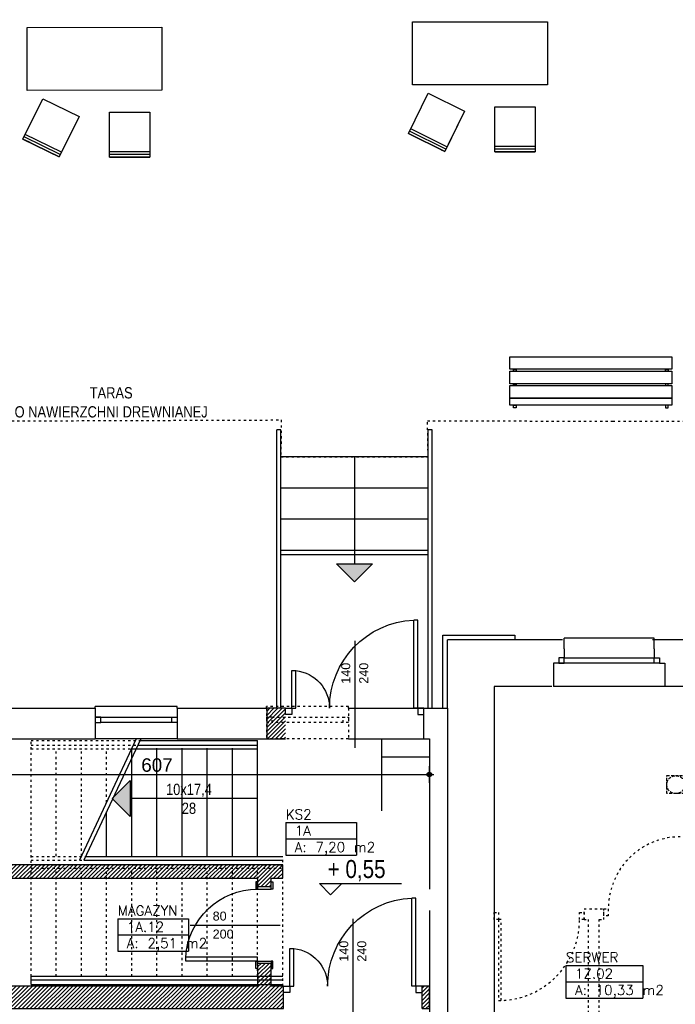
# Model space of a CAD drawing. Header units: inches. Extents: x 18487 to 24863, y 1480 to 5771.
# Tile 24 of 51: x 21667 to 22396, y 3125 to 4220. Entities that reach past the tile are written whole.
import ezdxf
from ezdxf.enums import TextEntityAlignment as Align

# ---------------------------------------------------------------- set-up
doc = ezdxf.new("R2010")
doc.units = ezdxf.units.IN
doc.header["$MEASUREMENT"] = 0
doc.linetypes.add('HIDDEN2', pattern=[4.7625, 3.175, -1.5875])
doc.linetypes.add('Przerywana', pattern=[6, 2.5, -3.5])
for name, color, linetype in [('_T meble', 7, 'Continuous'), ('_T opisy', 7, 'Continuous'), ('_T sciany', 7, 'Continuous'), ('AA_ARANZACJA', 7, 'Continuous'), ('AA_PRZ_SCIANY_030', 7, 'Continuous'), ('AA_STOLARKA DRZW_009', 7, 'Continuous'), ('AA_WIDOK_005', 7, 'Continuous'), ('AA_WIDOK_009', 7, 'Continuous'), ('ArchiCAD', 7, 'Continuous'), ('Window-Door Markers', 7, 'Continuous')]:
    doc.layers.add(name, color=color, linetype=linetype)
doc.styles.add('GENERATED_STYLE_16', font='txt')
doc.styles.add('GENERATED_STYLE_17', font='arial.ttf')
doc.styles.add('GENERATED_STYLE_20', font='txt')
doc.styles.add('GENERATED_STYLE_22', font='txt')
doc.styles.get("Standard").update_dxf_attribs({"font": 'txt', "bigfont": 'BIGFONT.SHX'})
doc.dimstyles.new('Dimstyle_7', dxfattribs={"dimtxt": 15, "dimasz": 9.5, "dimexe": 0.18, "dimexo": 0.5, "dimgap": 0.09, "dimtad": 1, "dimdec": 0, "dimzin": 0, "dimdsep": 46, "dimtxsty": 'GENERATED_STYLE_20', "dimblk": 'ARROWHEAD_11', "dimblk1": 'ARROWHEAD_11', "dimblk2": 'ARROWHEAD_11', "dimcen": 0.09, "dimclrd": 220, "dimclre": 220, "dimclrt": 220, "dimadec": 1, "dimazin": 0, "dimtfac": 1, "dimtdec": 4, "dimtmove": 0, "dimatfit": 3, "dimfxl": 0, "dimtolj": 1, "dimtzin": 0, "dimarcsym": 0})
doc.dimstyles.new('Dimstyle_9', dxfattribs={"dimtxt": 15, "dimasz": 9.5, "dimexe": 0.18, "dimexo": 0.5, "dimgap": 0.09, "dimtad": 1, "dimtih": 1, "dimtoh": 1, "dimdec": 0, "dimzin": 0, "dimdsep": 46, "dimtxsty": 'GENERATED_STYLE_20', "dimblk": 'ARROWHEAD_11', "dimblk1": 'ARROWHEAD_11', "dimblk2": 'ARROWHEAD_11', "dimcen": 0.09, "dimclrd": 220, "dimclre": 220, "dimclrt": 220, "dimadec": 1, "dimazin": 0, "dimtfac": 1, "dimtdec": 4, "dimtmove": 0, "dimatfit": 3, "dimfxl": 0, "dimtolj": 1, "dimtzin": 0, "dimarcsym": 0})
pattern_1 = [(45, (0, 0), (-2.24506403, 2.24506403), [])]

# ---------------------------------------------------------------- blocks, each defined once
blk = doc.blocks.new('KS2_1A_159', base_point=(22001.9, 3318.4))
at = {"layer": '_T sciany', "color": 160, "linetype": 'Continuous'}
for p, q in [((21962.6, 3327.4), (21962.6, 3291.2)), ((21962.6, 3327.4), (22041.1, 3327.4)), ((22041.1, 3327.4), (22041.1, 3291.2)), ((21962.6, 3309.3), (22041.1, 3309.3)), ((21962.6, 3291.2), (22041.1, 3291.2))]:
    blk.add_line(p, q, dxfattribs=at)
at = {"color": 0}
for tag in ['floor_f', 'ROOM_PERIM', 'ROOM_WALLS_SURF', 'ROOM_DOORS_SURF', 'ROOM_WINDS_SURF', 'ROOM_BASELEV', 'ROOM_HEIGHT', 'ROOM_NET_AREA', 'ROOM_REDUCED_AREA', 'ROOM_CALC_AREA', 'ROOM_VOLUME']:
    blk.add_attdef(tag, text='', height=200, dxfattribs=at).set_placement((22001.9, 3261.2), align=Align.BOTTOM_LEFT)
at = {"layer": '_T sciany', "color": 160}
for tag, p in [('ROOM_NAME', (21962.6, 3342)), ('ROOM_NUMBER', (21972.6, 3323.9)), ('ROOM_AREA', (21972.6, 3305.7))]:
    blk.add_attdef(tag, text='', height=11, dxfattribs=at).set_placement(p, align=Align.TOP_LEFT)
blk = doc.blocks.new('MAGAZYN_1A.12_172', base_point=(21815.1, 3211.5))
at = {"layer": '_T sciany', "color": 160, "linetype": 'Continuous'}
for p, q in [((21775.8, 3220.6), (21775.8, 3184.4)), ((21775.8, 3220.6), (21854.3, 3220.6)), ((21854.3, 3220.6), (21854.3, 3184.4)), ((21775.8, 3202.5), (21854.3, 3202.5)), ((21775.8, 3184.4), (21854.3, 3184.4))]:
    blk.add_line(p, q, dxfattribs=at)
at = {"color": 0}
for tag in ['floor_f', 'ROOM_PERIM', 'ROOM_WALLS_SURF', 'ROOM_DOORS_SURF', 'ROOM_WINDS_SURF', 'ROOM_BASELEV', 'ROOM_HEIGHT', 'ROOM_NET_AREA', 'ROOM_REDUCED_AREA', 'ROOM_CALC_AREA', 'ROOM_VOLUME']:
    blk.add_attdef(tag, text='', height=200, dxfattribs=at).set_placement((21815.1, 3154.4), align=Align.BOTTOM_LEFT)
at = {"layer": '_T sciany', "color": 160}
for tag, p in [('ROOM_NAME', (21775.8, 3235.1)), ('ROOM_NUMBER', (21785.8, 3217)), ('ROOM_AREA', (21785.8, 3198.9))]:
    blk.add_attdef(tag, text='', height=11, dxfattribs=at).set_placement(p, align=Align.TOP_LEFT)
blk = doc.blocks.new('SERWER_1Z.02_175', base_point=(22316.9, 3159.5))
at = {"layer": '_T sciany', "color": 160, "linetype": 'Continuous'}
for p, q in [((22274.2, 3168.5), (22274.2, 3132.3)), ((22274.2, 3168.5), (22359.7, 3168.5)), ((22359.7, 3168.5), (22359.7, 3132.3)), ((22274.2, 3150.4), (22359.7, 3150.4)), ((22274.2, 3132.3), (22359.7, 3132.3))]:
    blk.add_line(p, q, dxfattribs=at)
at = {"color": 0}
for tag in ['floor_f', 'ROOM_PERIM', 'ROOM_WALLS_SURF', 'ROOM_DOORS_SURF', 'ROOM_WINDS_SURF', 'ROOM_BASELEV', 'ROOM_HEIGHT', 'ROOM_NET_AREA', 'ROOM_REDUCED_AREA', 'ROOM_CALC_AREA', 'ROOM_VOLUME']:
    blk.add_attdef(tag, text='', height=200, dxfattribs=at).set_placement((22316.9, 3102.3), align=Align.BOTTOM_LEFT)
at = {"layer": '_T sciany', "color": 160}
for tag, p in [('ROOM_NAME', (22274.2, 3183.1)), ('ROOM_NUMBER', (22284.2, 3165)), ('ROOM_AREA', (22284.2, 3146.8))]:
    blk.add_attdef(tag, text='', height=11, dxfattribs=at).set_placement(p, align=Align.TOP_LEFT)
blk = doc.blocks.new('D2 65_392')
at = {"color": 140, "linetype": 'Continuous'}
for p, q in [((-70, 98), (-65.555, 98)), ((-70, 0), (-70, 98)), ((-65.555, 0), (-65.555, 98)), ((70, 42), (65.555, 42)), ((65.555, 0), (65.555, 42)), ((70, 0), (70, 42)), ((-77, 0), (-70, 0)), ((-77, -7), (-77, 0)), ((-70, 0), (-70, -7)), ((-70, 0), (-65.555, 0)), ((70, 0), (65.555, 0)), ((77, 0), (70, 0)), ((70, 0), (70, -7)), ((77, -7), (77, 0)), ((-70, -7), (-77, -7)), ((70, -7), (77, -7))]:
    blk.add_line(p, q, dxfattribs=at)
for centre, radius, start, end in [((-70, 0), 98, 0, 87.403007), ((70, 0), 42, 96.041315, 180)]:
    blk.add_arc(centre, radius, start, end, dxfattribs=at)
blk = doc.blocks.new('Window-Door Marker - 70_4807')
at = {"layer": 'ArchiCAD', "color": 140, "linetype": 'Continuous'}
blk.add_line((0, -109), (0, 10), dxfattribs=at)
blk = doc.blocks.new('WALL_620', base_point=(22116.3, 3420.6))
at = {"layer": '_T sciany', "color": 5, "linetype": 'Continuous'}
blk.add_line((22116.3, 3420.6), (22116.3, 3454.6), dxfattribs=at)
at = {"layer": '_T sciany', "xscale": -1}
blk.add_blockref('D2 65_392', (22039.3, 3454.6), dxfattribs=at)
at = {"layer": 'Window-Door Markers'}
ref = blk.add_blockref('Window-Door Marker - 70_4807', (22039.3, 3420.6), dxfattribs=dict(at, rotation=180))
ref.add_attrib('AC_WIDO_A_SIZE', '140', dxfattribs={"color": 255, "height": 10, "rotation": 90, "style": 'GENERATED_STYLE_17'}).set_placement((22037.3, 3481.8), align=Align.BOTTOM_LEFT)
ref.add_attrib('AC_WIDO_B_SIZE', '240', dxfattribs={"color": 255, "height": 10, "rotation": 90, "style": 'GENERATED_STYLE_17'}).set_placement((22057.3, 3481.8), align=Align.BOTTOM_LEFT)
blk = doc.blocks.new('WALL_639', base_point=(21962.3, 3420.6))
at = {"layer": '_T sciany'}
h = blk.add_hatch(dxfattribs=at)
h.set_pattern_fill('ANSI31', color=5, style=0, pattern_type=2)
h.set_pattern_definition(pattern_1)
h.paths.add_polyline_path([(21962.3, 3454.6), (21941.4, 3454.6), (21941.4, 3420.6), (21962.3, 3420.6)], flags=0)
at = {"layer": '_T sciany', "color": 5, "linetype": 'Continuous'}
for p, q in [((21962.3, 3454.6), (21941.4, 3454.6)), ((21941.4, 3454.6), (21941.4, 3420.6)), ((21941.4, 3420.6), (21962.3, 3420.6))]:
    blk.add_line(p, q, dxfattribs=at)
blk = doc.blocks.new('D2 65_372')
at = {"color": 140, "linetype": 'Continuous'}
for p, q in [((-70, 98), (-65.555, 98)), ((-70, 0), (-70, 98)), ((-65.555, 0), (-65.555, 98)), ((70, 42), (65.555, 42)), ((65.555, 0), (65.555, 42)), ((70, 0), (70, 42)), ((-77, 0), (-70, 0)), ((-77, -7), (-77, 0)), ((-70, 0), (-70, -7)), ((-70, 0), (-65.555, 0)), ((70, 0), (65.555, 0)), ((77, 0), (70, 0)), ((70, 0), (70, -7)), ((77, -7), (77, 0)), ((-70, -7), (-77, -7)), ((70, -7), (77, -7))]:
    blk.add_line(p, q, dxfattribs=at)
for centre, radius, start, end in [((-70, 0), 98, 0, 87.403007), ((70, 0), 42, 96.041315, 180)]:
    blk.add_arc(centre, radius, start, end, dxfattribs=at)
blk = doc.blocks.new('Window-Door Marker - 70_4790')
at = {"layer": 'ArchiCAD', "color": 140, "linetype": 'Continuous'}
blk.add_line((0, -100), (0, 10), dxfattribs=at)
blk = doc.blocks.new('WALL_642', base_point=(22122.3, 3133.1))
at = {"layer": '_T sciany'}
h = blk.add_hatch(dxfattribs=at)
h.set_pattern_fill('ANSI31', color=5, style=0, pattern_type=2)
h.set_pattern_definition(pattern_1)
h.paths.add_polyline_path([(21515.7, 3145.6), (21490.7, 3120.6), (21960.1, 3120.6), (21960.1, 3145.6)], flags=0)
h = blk.add_hatch(dxfattribs=at)
h.set_pattern_fill('ANSI31', color=5, style=0, pattern_type=2)
h.set_pattern_definition(pattern_1)
h.paths.add_polyline_path([(22114.1, 3145.6), (22114.1, 3120.6), (22122.3, 3120.6), (22122.3, 3145.6)], flags=0)
at = {"layer": '_T sciany', "color": 5, "linetype": 'Continuous'}
for p, q in [((21931.3, 3145.6), (21515.7, 3145.6)), ((21960.1, 3145.6), (21946.3, 3145.6)), ((21960.1, 3120.6), (21960.1, 3145.6)), ((22114.1, 3120.6), (22114.1, 3145.6)), ((22122.3, 3145.6), (22114.1, 3145.6)), ((22122.3, 3120.6), (22122.3, 3145.6)), ((21490.7, 3120.6), (21960.1, 3120.6)), ((22114.1, 3120.6), (22122.3, 3120.6))]:
    blk.add_line(p, q, dxfattribs=at)
at = {"layer": '_T sciany', "xscale": -1}
blk.add_blockref('D2 65_372', (22037.1, 3145.6), dxfattribs=at)
at = {"layer": 'Window-Door Markers'}
ref = blk.add_blockref('Window-Door Marker - 70_4790', (22037.1, 3120.6), dxfattribs=dict(at, rotation=180))
ref.add_attrib('AC_WIDO_A_SIZE', '140', dxfattribs={"color": 255, "height": 10, "rotation": 90, "style": 'GENERATED_STYLE_17'}).set_placement((22035.1, 3172.8), align=Align.BOTTOM_LEFT)
ref.add_attrib('AC_WIDO_B_SIZE', '240', dxfattribs={"color": 255, "height": 10, "rotation": 90, "style": 'GENERATED_STYLE_17'}).set_placement((22055.1, 3172.8), align=Align.BOTTOM_LEFT)
blk = doc.blocks.new('D1 -Tr 65_402')
at = {"color": 140, "linetype": 'Continuous'}
for p, q in [((40, 80), (35.555, 80)), ((35.555, 0), (35.555, 80)), ((40, 0), (40, 80)), ((-48.255, 0), (-48.255, 1.905)), ((-48.255, 1.905), (-40, 1.905)), ((-48.255, 0), (-48.255, 1.905)), ((-48.255, 1.905), (-40, 1.905)), ((-40, 0), (-48.255, 0)), ((-40, 0), (-48.255, 0)), ((-42.54, 0), (-40, 0)), ((-42.54, -15), (-42.54, 0)), ((-42.54, 0), (-40, 0)), ((-42.54, -15), (-42.54, 0)), ((-40, 1.905), (-40, 0)), ((-40, 1.905), (-40, 0)), ((-40, 0), (-40, -15)), ((-40, 0), (-40, -15)), ((40, 0), (35.555, 0)), ((48.255, 1.905), (40, 1.905)), ((40, 1.905), (40, 0)), ((48.255, 1.905), (40, 1.905)), ((40, 1.905), (40, 0)), ((42.54, 0), (40, 0)), ((40, 0), (40, -15)), ((40, 0), (48.255, 0)), ((42.54, 0), (40, 0)), ((40, 0), (40, -15)), ((40, 0), (48.255, 0)), ((42.54, -15), (42.54, 0)), ((42.54, -15), (42.54, 0)), ((48.255, 0), (48.255, 1.905)), ((48.255, 0), (48.255, 1.905)), ((-40, -15), (-48.255, -15)), ((-48.255, -15), (-48.255, -16.905)), ((-40, -15), (-48.255, -15)), ((-48.255, -15), (-48.255, -16.905)), ((-48.255, -16.905), (-40, -16.905)), ((-48.255, -16.905), (-40, -16.905)), ((-40, -15), (-42.54, -15)), ((-40, -15), (-42.54, -15)), ((-40, -16.905), (-40, -15)), ((-40, -16.905), (-40, -15)), ((40, -15), (42.54, -15)), ((40, -15), (48.255, -15)), ((40, -16.905), (40, -15)), ((40, -15), (42.54, -15)), ((40, -15), (48.255, -15)), ((40, -16.905), (40, -15)), ((48.255, -16.905), (40, -16.905)), ((48.255, -16.905), (40, -16.905)), ((48.255, -15), (48.255, -16.905)), ((48.255, -15), (48.255, -16.905))]:
    blk.add_line(p, q, dxfattribs=at)
blk.add_arc((40, 0), 80, 93.180227, 180, dxfattribs=at)
blk = doc.blocks.new('Window-Door Marker - 70_4817')
at = {"layer": 'ArchiCAD', "color": 140, "linetype": 'Continuous'}
blk.add_line((0, -90), (0, 10), dxfattribs=at)
blk = doc.blocks.new('WALL_644', base_point=(21946.3, 3280.6))
at = {"layer": '_T sciany'}
h = blk.add_hatch(dxfattribs=at)
h.set_pattern_fill('ANSI31', color=5, style=0, pattern_type=2)
h.set_pattern_definition(pattern_1)
h.paths.add_polyline_path([(21931.3, 3256), (21946.3, 3256), (21946.3, 3265.6), (21931.3, 3265.6)], flags=0)
h = blk.add_hatch(dxfattribs=at)
h.set_pattern_fill('ANSI31', color=5, style=0, pattern_type=2)
h.set_pattern_definition(pattern_1)
h.paths.add_polyline_path([(21931.3, 3145.6), (21946.3, 3145.6), (21946.3, 3170.9), (21931.3, 3170.9)], flags=0)
at = {"layer": '_T sciany', "color": 5, "linetype": 'Continuous'}
for p, q in [((21931.3, 3265.6), (21931.3, 3256)), ((21946.3, 3256), (21946.3, 3265.6)), ((21946.3, 3256), (21931.3, 3256)), ((21946.3, 3170.9), (21931.3, 3170.9)), ((21931.3, 3170.9), (21931.3, 3145.6)), ((21946.3, 3145.6), (21946.3, 3170.9))]:
    blk.add_line(p, q, dxfattribs=at)
at = {"layer": '_T sciany', "xscale": -1, "rotation": 90.00000000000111}
blk.add_blockref('D1 -Tr 65_402', (21931.3, 3213.4), dxfattribs=at)
at = {"layer": 'Window-Door Markers'}
ref = blk.add_blockref('Window-Door Marker - 70_4817', (21946.3, 3213.4), dxfattribs=dict(at, rotation=270))
ref.add_attrib('AC_WIDO_A_SIZE', '80', dxfattribs={"color": 255, "height": 10, "style": 'GENERATED_STYLE_17'}).set_placement((21881.3, 3215.5), align=Align.BOTTOM_LEFT)
ref.add_attrib('AC_WIDO_B_SIZE', '200', dxfattribs={"color": 255, "height": 10, "style": 'GENERATED_STYLE_17'}).set_placement((21881.3, 3195.5), align=Align.BOTTOM_LEFT)
blk = doc.blocks.new('WALL_646', base_point=(21959.3, 3280.6))
at = {"layer": '_T sciany'}
h = blk.add_hatch(dxfattribs=at)
h.set_pattern_fill('ANSI31', color=5, style=0, pattern_type=2)
h.set_pattern_definition(pattern_1)
h.paths.add_polyline_path([(21959.3, 3280.6), (21515.7, 3280.6), (21515.7, 3265.6), (21959.3, 3265.6)], flags=0)
at = {"layer": '_T sciany', "color": 5, "linetype": 'Continuous'}
for p, q in [((21959.3, 3280.6), (21515.7, 3280.6)), ((21959.3, 3265.6), (21959.3, 3280.6)), ((21515.7, 3265.6), (21931.3, 3265.6)), ((21946.3, 3265.6), (21959.3, 3265.6))]:
    blk.add_line(p, q, dxfattribs=at)
blk = doc.blocks.new('PSR_Dn@stolik op narz35x65')
at = {"layer": '_T meble', "color": 0, "linetype": 'Continuous'}
for p, q in [((-17.77, 17.27), (47.23, 17.27)), ((-17.77, -17.73), (-17.77, 17.27)), ((47.23, 17.27), (47.23, -17.73)), ((47.23, -17.73), (-17.77, -17.73))]:
    blk.add_line(p, q, dxfattribs=at)
blk = doc.blocks.new('Chair Pleat 65_5023')
at = {"layer": '_T meble', "color": 0, "linetype": 'ByBlock'}
for p, q in [((-50, 0), (-50, 45)), ((-50, 45), (-50, 0)), ((0, 45), (-50, 45)), ((-47.1, 45), (-47.1, 0)), ((-44.2, 45), (-44.2, 0)), ((0, 45), (-41.4, 45)), ((0, 0), (0, 45)), ((-50, 42), (-50, 36)), ((-50, 9), (-50, 3)), ((-50, 0), (0, 0))]:
    blk.add_line(p, q, dxfattribs=at)
blk = doc.blocks.new('Bank 2 65_5171')
at = {"layer": '_T meble', "color": 0, "linetype": 'ByBlock'}
for p, q in [((-83, 0.8), (-86, 0.8)), ((-86, 0.8), (-86, -2.2)), ((-83, -2.2), (-83, 0.8)), ((83, -2.2), (83, 0.8)), ((83, 0.8), (86, 0.8)), ((86, 0.8), (86, -2.2)), ((-90, -9.9), (-90, -2.2)), ((-90, -2.2), (90, -2.2)), ((90, -9.9), (-90, -9.9)), ((-90, -24.1), (-90, -10.1)), ((-90, -10.1), (90, -10.1)), ((-86, -2.2), (-83, -2.2)), ((-83, -9.9), (-86, -9.9)), ((-86, -9.9), (-86, -10.1)), ((-86, -10.1), (-83, -10.1)), ((-83, -10.1), (-83, -9.9)), ((86, -2.2), (83, -2.2)), ((83, -9.9), (83, -10)), ((86, -9.9), (83, -9.9)), ((83, -10), (86, -10)), ((86, -10), (86, -9.9)), ((90, -2.2), (90, -9.9)), ((90, -10.1), (90, -24.1)), ((90, -24.1), (-90, -24.1)), ((-90, -40.1), (-90, -26.1)), ((-90, -26.1), (90, -26.1)), ((-90, -26.1), (90, -26.1)), ((-90, -40.1), (-90, -26.1)), ((-83, -24.1), (-86, -24.1)), ((-86, -24.1), (-86, -26.1)), ((-86, -26.1), (-83, -26.1)), ((-83, -26.1), (-83, -24.1)), ((83, -26.1), (83, -24.1)), ((83, -24.1), (86, -24.1)), ((86, -26.1), (83, -26.1)), ((86, -24.1), (86, -26.1)), ((90, -26.1), (90, -40.1)), ((90, -26.1), (90, -40.1)), ((90, -40.1), (-90, -40.1)), ((90, -40.1), (-90, -40.1)), ((-90, -56.1), (-90, -42.1)), ((-90, -42.1), (90, -42.1)), ((-86, -42.1), (-86, -40.1)), ((-86, -40.1), (-83, -40.1)), ((-83, -42.1), (-86, -42.1)), ((-83, -40.1), (-83, -42.1)), ((83, -42.1), (83, -40.1)), ((83, -40.1), (86, -40.1)), ((86, -42.1), (83, -42.1)), ((86, -40.1), (86, -42.1)), ((90, -42.1), (90, -56.1)), ((90, -56.1), (-90, -56.1))]:
    blk.add_line(p, q, dxfattribs=at)
blk = doc.blocks.new('LINE_9560', base_point=(21931.3, 3354.3))
at = {"layer": '_T sciany', "color": 150, "linetype": 'Continuous'}
for p, q in [((21769.7, 3354.3), (21789.7, 3374.3)), ((21789.7, 3374.3), (21789.7, 3334.3)), ((21769.7, 3354.3), (21789.7, 3334.3)), ((21931.3, 3354.3), (21789.7, 3354.3))]:
    blk.add_line(p, q, dxfattribs=at)
at = {"layer": '_T sciany', "color": 150}
blk.add_solid([(21769.7, 3354.3), (21789.7, 3374.3), (21789.7, 3334.3)], dxfattribs=at)
blk = doc.blocks.new('LINE_10246', base_point=(22039.1, 3733.9))
at = {"layer": '_T sciany', "color": 150, "linetype": 'Continuous'}
for p, q in [((22039.1, 3733.9), (22039.1, 3615)), ((22039.1, 3595), (22019.1, 3615)), ((22019.1, 3615), (22059.1, 3615)), ((22039.1, 3595), (22059.1, 3615))]:
    blk.add_line(p, q, dxfattribs=at)
at = {"layer": '_T sciany', "color": 150}
blk.add_solid([(22039.1, 3595), (22019.1, 3615), (22059.1, 3615)], dxfattribs=at)
blk = doc.blocks.new('*D492')
at = {"layer": 'ArchiCAD', "color": 220, "linetype": 'Continuous'}
for p, q in [((22436.8, 4335.3), (22436.8, 4337.8)), ((22434.3, 4332.8), (22427.4, 4332.8)), ((22436.8, 3533.1), (22436.8, 4330.3)), ((22446.2, 4332.8), (22439.3, 4332.8)), ((22434.3, 3530.6), (22427.4, 3530.6)), ((22436.8, 3525.6), (22436.8, 3528.1)), ((22446.2, 3530.6), (22439.3, 3530.6))]:
    blk.add_line(p, q, dxfattribs=at)
at = {"layer": 'ArchiCAD', "color": 220, "linetype": 'Continuous', "const_width": 2.5}
for points in [[(22435.6, 4332.8, 1), (22438.1, 4332.8, 1)], [(22435.6, 3530.6, 1), (22438.1, 3530.6, 1)]]:
    blk.add_lwpolyline(points, format="xyb", close=True, dxfattribs=at)
at = {"layer": 'ArchiCAD', "color": 220, "linetype": 'Continuous'}
for centre in [(22436.8, 4332.8), (22436.8, 3530.6)]:
    blk.add_circle(centre, 2.5, dxfattribs=at)
at = {"layer": 'ArchiCAD', "color": 220, "insert": (22418.8, 3914.6), "char_height": 15, "attachment_point": 1, "rotation": 90}
blk.add_mtext('\\A1;{\\fArial Europa Srodkowa|b0|i0|c0|p34;\\C220;802}', dxfattribs=at)
blk = doc.blocks.new('ARROWHEAD_11')
at = {"color": 0, "linetype": 'Continuous'}
blk.add_line((0, 0), (-1, 0), dxfattribs=at)
at = {"color": 0, "linetype": 'Continuous', "const_width": 0.25}
blk.add_lwpolyline([(-0.125, 0, 1), (0.125, 0, 1)], format="xyb", close=True, dxfattribs=at)
blk = doc.blocks.new('*D494')
at = {"layer": 'ArchiCAD', "color": 220, "linetype": 'Continuous'}
for p, q in [((21646.2, 3418.6), (21639.3, 3418.6)), ((21648.7, 3421.1), (21648.7, 3423.6)), ((21648.7, 3148.1), (21648.7, 3416.1)), ((21658, 3418.6), (21651.2, 3418.6)), ((21646.2, 3145.6), (21639.3, 3145.6)), ((21658, 3145.6), (21651.2, 3145.6))]:
    blk.add_line(p, q, dxfattribs=at)
at = {"layer": 'ArchiCAD', "color": 220, "linetype": 'Continuous', "const_width": 2.5}
for points in [[(21647.4, 3418.6, 1), (21649.9, 3418.6, 1)], [(21647.4, 3145.6, 1), (21649.9, 3145.6, 1)]]:
    blk.add_lwpolyline(points, format="xyb", close=True, dxfattribs=at)
at = {"layer": 'ArchiCAD', "color": 220, "linetype": 'Continuous'}
for centre in [(21648.7, 3418.6), (21648.7, 3145.6)]:
    blk.add_circle(centre, 2.5, dxfattribs=at)
at = {"layer": 'ArchiCAD', "color": 220, "insert": (21630.7, 3265), "char_height": 15, "attachment_point": 1, "rotation": 90}
blk.add_mtext('\\A1;{\\fArial Europa Srodkowa|b0|i0|c0|p34;\\C220;273}', dxfattribs=at)
blk = doc.blocks.new('*D496')
at = {"layer": 'ArchiCAD', "color": 220, "linetype": 'Continuous'}
for p, q in [((21515.7, 3383.4), (21515.7, 3390.2)), ((22122.3, 3383.4), (22122.3, 3390.2)), ((21515.7, 3371.5), (21515.7, 3378.4)), ((21518.2, 3380.9), (22119.8, 3380.9)), ((22122.3, 3371.5), (22122.3, 3378.4)), ((22124.8, 3380.9), (22127.3, 3380.9))]:
    blk.add_line(p, q, dxfattribs=at)
at = {"layer": 'ArchiCAD', "color": 220, "linetype": 'Continuous', "const_width": 2.5}
for points in [[(21514.4, 3380.9, 1), (21516.9, 3380.9, 1)], [(22121.1, 3380.9, 1), (22123.6, 3380.9, 1)]]:
    blk.add_lwpolyline(points, format="xyb", close=True, dxfattribs=at)
at = {"layer": 'ArchiCAD', "color": 220, "linetype": 'Continuous'}
for centre in [(21515.7, 3380.9), (22122.3, 3380.9)]:
    blk.add_circle(centre, 2.5, dxfattribs=at)
at = {"layer": 'ArchiCAD', "color": 220, "insert": (21801.9, 3398.9), "char_height": 15, "attachment_point": 1}
blk.add_mtext('\\A1;{\\fArial Europa Srodkowa|b0|i0|c0|p34;\\C220;607}', dxfattribs=at)

msp = doc.modelspace()

# ---------------------------------------------------------------- linework, layer by layer
at = {"layer": '_T sciany', "color": 150, "linetype": 'Continuous'}
for p, q in [((21952.8, 3454.6), (21952.8, 3763.9)), ((21957.2, 3763.9), (21952.8, 3763.9)), ((21957.2, 3454.6), (21957.2, 3763.9)), ((22125.3, 3763.9), (22120.9, 3763.9)), ((22120.9, 3454.6), (22120.9, 3763.9)), ((22125.3, 3454.6), (22125.3, 3763.9)), ((22120.9, 3733.9), (21957.2, 3733.9)), ((22120.9, 3699.3), (21957.2, 3699.3)), ((22120.9, 3664.6), (21957.2, 3664.6)), ((22120.9, 3630), (21957.2, 3630)), ((22120.9, 3625), (21957.2, 3625)), ((21796.3, 3420.6), (21733.2, 3285.6)), ((21801.3, 3420.6), (21738.2, 3285.6)), ((21800.4, 3418.6), (21931.3, 3418.6)), ((21931.3, 3290.1), (21931.3, 3418.6)), ((21791.2, 3409.6), (21796.2, 3409.6)), ((21791.3, 3290.1), (21791.3, 3410.1)), ((21796.2, 3409.6), (21931.3, 3409.6)), ((21798, 3413.6), (21931.3, 3413.6)), ((21819.3, 3290.1), (21819.3, 3410.1)), ((21847.3, 3290.1), (21847.3, 3410.1)), ((21875.3, 3290.1), (21875.3, 3410.1)), ((21903.3, 3290.1), (21903.3, 3410.1)), ((21763.3, 3290.1), (21763.3, 3339.3)), ((21738.2, 3285.6), (21959.3, 3285.6)), ((21740, 3289.6), (21959.3, 3289.6)), ((22000, 3259.8), (22091.2, 3259.8)), ((22012.4, 3247.2), (22000, 3259.6)), ((22012.4, 3247.2), (22025.1, 3259.9)), ((21679.3, 3147.6), (21679.3, 3156.6)), ((21679.3, 3156.6), (21959.3, 3156.6)), ((21679.3, 3152.6), (21959.3, 3152.6)), ((21679.3, 3147.6), (21959.3, 3147.6))]:
    msp.add_line(p, q, dxfattribs=at)
at = {"layer": '_T sciany', "color": 150, "linetype": 'Przerywana'}
for p, q in [((21679.3, 3418.6), (21800.4, 3418.6)), ((21679.3, 3276.6), (21679.3, 3418.6)), ((21679.3, 3413.6), (21798, 3413.6)), ((21679.3, 3409.6), (21791.2, 3409.6)), ((21707.3, 3290.1), (21707.3, 3410.1)), ((21735.3, 3290.1), (21735.3, 3410.1)), ((21763.3, 3350), (21763.3, 3410.1)), ((21679.3, 3289.6), (21740, 3289.6)), ((21679.3, 3285.6), (21738.2, 3285.6)), ((21959.3, 3145.6), (21959.3, 3289.6)), ((21679.3, 3280.6), (21959.3, 3280.6)), ((21679.3, 3156.6), (21679.3, 3276.6)), ((21679.3, 3276.6), (21959.3, 3276.6)), ((21707.3, 3156.6), (21707.3, 3276.6)), ((21735.3, 3156.6), (21735.3, 3276.6)), ((21763.3, 3156.6), (21763.3, 3276.6)), ((21791.3, 3156.6), (21791.3, 3276.6)), ((21819.3, 3156.6), (21819.3, 3276.6)), ((21847.3, 3156.6), (21847.3, 3276.6)), ((21875.3, 3156.6), (21875.3, 3276.6)), ((21903.3, 3156.6), (21903.3, 3276.6)), ((21931.3, 3156.6), (21931.3, 3276.6))]:
    msp.add_line(p, q, dxfattribs=at)
at = {"layer": 'AA_ARANZACJA', "color": 252, "linetype": 'Continuous'}
for p, q in [((22069.3, 3340.6), (22069.3, 3420.6)), ((22069.3, 3400.6), (22122.3, 3400.6))]:
    msp.add_line(p, q, dxfattribs=at)
at = {"layer": 'AA_PRZ_SCIANY_030', "color": 252, "linetype": 'Continuous'}
for p, q in [((22270.3, 3530.6), (22142.3, 3530.6)), ((22142.3, 3454.6), (22142.3, 3530.6)), ((22272.3, 3520.6), (22272.3, 3530.6)), ((22452.3, 3530.6), (22370.3, 3530.6)), ((22372.3, 3520.6), (22372.3, 3530.6)), ((22272.3, 3520.6), (22272.3, 3520.6)), ((22272.3, 3520.6), (22272.3, 3510.6)), ((22372.3, 3520.6), (22372.3, 3520.6)), ((22372.3, 3520.6), (22372.3, 3510.6)), ((22266.3, 3504.6), (22260.3, 3504.6)), ((22260.3, 3504.6), (22260.3, 3478.6)), ((22272.3, 3510.6), (22266.3, 3510.6)), ((22266.3, 3510.6), (22266.3, 3504.6)), ((22372.3, 3510.6), (22378.3, 3510.6)), ((22378.3, 3510.6), (22378.3, 3504.6)), ((22378.3, 3504.6), (22384.3, 3504.6)), ((22384.3, 3504.6), (22384.3, 3478.6)), ((22258.3, 3478.6), (22194.3, 3478.6)), ((22194.3, 3478.6), (22194.3, 2978.6)), ((22406.3, 3478.6), (22382.3, 3478.6)), ((21583.3, 3454.6), (21750.8, 3454.6)), ((21750.8, 3454.6), (21750.8, 3420.6)), ((21841.8, 3454.6), (21841.8, 3420.6)), ((21841.8, 3454.6), (21941.3, 3454.6)), ((22032.3, 3454.6), (22142.3, 3454.6)), ((22142.3, 3454.6), (22142.3, 2905.6)), ((21583.3, 3420.6), (21750.8, 3420.6)), ((21841.8, 3420.6), (21941.3, 3420.6)), ((22032.3, 3420.6), (22122.3, 3420.6)), ((22122.3, 3420.6), (22122.3, 3253.6)), ((22122.3, 3229.6), (22122.3, 2905.6))]:
    msp.add_line(p, q, dxfattribs=at)
at = {"layer": 'AA_PRZ_SCIANY_030', "color": 252, "linetype": 'Przerywana'}
for p, q in [((21941.3, 3454.6), (21941.3, 3420.6)), ((22032.3, 3454.6), (22032.3, 3420.6)), ((22294.3, 3231.6), (22316.3, 3231.6)), ((22294.3, 3219.6), (22294.3, 3231.6)), ((22316.3, 3219.6), (22316.3, 3231.6)), ((22294.3, 3219.6), (22299.3, 3219.6)), ((22299.3, 3097.6), (22299.3, 3219.6)), ((22311.3, 3109.6), (22311.3, 3219.6)), ((22311.3, 3219.6), (22316.3, 3219.6))]:
    msp.add_line(p, q, dxfattribs=at)
at = {"layer": 'AA_STOLARKA DRZW_009', "color": 252, "linetype": 'Continuous'}
for p, q in [((22272.3, 3510.6), (22266.3, 3510.6)), ((22266.3, 3510.6), (22266.3, 3504.6)), ((22378.3, 3504.6), (22266.3, 3504.6)), ((22266.3, 3504.6), (22272.3, 3504.6)), ((22272.3, 3510.6), (22372.3, 3510.6)), ((22272.3, 3504.6), (22272.3, 3510.6)), ((22372.3, 3510.6), (22378.3, 3510.6)), ((22372.3, 3504.6), (22372.3, 3510.6)), ((22378.3, 3504.6), (22372.3, 3504.6)), ((22378.3, 3510.6), (22378.3, 3504.6)), ((21756.8, 3444.6), (21750.8, 3444.6)), ((21750.8, 3444.6), (21750.8, 3438.6)), ((21750.8, 3444.6), (21841.8, 3444.6)), ((21750.8, 3438.6), (21756.8, 3438.6)), ((21756.8, 3438.6), (21756.8, 3444.6)), ((21835.8, 3438.6), (21756.8, 3438.6)), ((21835.8, 3444.6), (21841.8, 3444.6)), ((21835.8, 3438.6), (21835.8, 3444.6)), ((21841.8, 3438.6), (21835.8, 3438.6)), ((21841.8, 3444.6), (21841.8, 3438.6))]:
    msp.add_line(p, q, dxfattribs=at)
at = {"layer": 'AA_STOLARKA DRZW_009', "color": 252, "linetype": 'Przerywana'}
for p, q in [((21947.3, 3444.6), (21941.3, 3444.6)), ((21941.3, 3444.6), (21941.3, 3438.6)), ((21941.3, 3444.6), (22032.3, 3444.6)), ((21941.3, 3438.6), (21947.3, 3438.6)), ((21947.3, 3438.6), (21947.3, 3444.6)), ((22026.3, 3438.6), (21947.3, 3438.6)), ((22026.3, 3444.6), (22032.3, 3444.6)), ((22026.3, 3438.6), (22026.3, 3444.6)), ((22032.3, 3438.6), (22026.3, 3438.6)), ((22032.3, 3444.6), (22032.3, 3438.6)), ((22316.3, 3223.6), (22316.3, 3231.6)), ((22316.3, 3231.6), (22321.3, 3231.6)), ((22321.3, 3231.6), (22321.3, 3223.6)), ((22194.3, 3219.6), (22194.3, 3227.6)), ((22194.3, 3227.6), (22199.3, 3227.6)), ((22199.3, 3219.6), (22194.3, 3219.6)), ((22199.3, 3227.6), (22199.3, 3219.6)), ((22202.1, 3219.6), (22199.3, 3219.6)), ((22199.3, 3219.6), (22199.3, 3129.6)), ((22202.1, 3129.6), (22202.1, 3219.6)), ((22289.3, 3219.6), (22289.3, 3227.6)), ((22289.3, 3227.6), (22294.3, 3227.6)), ((22294.3, 3219.6), (22289.3, 3219.6)), ((22294.3, 3227.6), (22294.3, 3219.6)), ((22321.3, 3223.6), (22316.3, 3223.6)), ((22199.3, 3129.6), (22202.1, 3129.6))]:
    msp.add_line(p, q, dxfattribs=at)
at = {"layer": 'AA_STOLARKA DRZW_009', "color": 2, "linetype": 'Przerywana'}
for centre, radius, start, end in [((22401.3, 3231.6), 80, 90, 180), ((22199.3, 3219.6), 90, 270, 360)]:
    msp.add_arc(centre, radius, start, end, dxfattribs=at)
at = {"layer": 'AA_WIDOK_005', "color": 252, "linetype": 'HIDDEN2'}
for p, q in [((22386.3, 3379.6), (22406.3, 3379.6)), ((22386.3, 3359.6), (22386.3, 3379.6)), ((22406.3, 3359.6), (22386.3, 3359.6))]:
    msp.add_line(p, q, dxfattribs=at)
msp.add_circle((22396.3, 3369.6), 10, dxfattribs=at)
at = {"layer": 'AA_WIDOK_009', "color": 252, "linetype": 'Continuous'}
for p, q in [((22137.3, 3530.6), (22137.3, 3535.6)), ((22137.3, 3535.6), (22217.3, 3535.6)), ((22217.3, 3535.6), (22217.3, 3530.6)), ((22137.3, 3454.6), (22137.3, 3530.6)), ((22272.3, 3530.6), (22272.3, 3532.6)), ((22372.3, 3532.6), (22272.3, 3532.6)), ((22372.3, 3530.6), (22372.3, 3532.6)), ((22384.3, 3478.6), (22260.3, 3478.6)), ((21750.8, 3454.6), (21750.8, 3456.6)), ((21841.8, 3456.6), (21750.8, 3456.6)), ((21841.8, 3454.6), (21841.8, 3456.6)), ((21841.8, 3420.6), (21750.8, 3420.6))]:
    msp.add_line(p, q, dxfattribs=at)
at = {"layer": 'AA_WIDOK_009', "color": 252, "linetype": 'Przerywana'}
for p, q in [((21941.3, 3454.6), (21941.3, 3456.6)), ((22032.3, 3456.6), (21941.3, 3456.6)), ((22032.3, 3454.6), (22032.3, 3456.6)), ((22032.3, 3420.6), (21941.3, 3420.6))]:
    msp.add_line(p, q, dxfattribs=at)
at = {"layer": 'ArchiCAD', "color": 5, "linetype": 'Przerywana'}
msp.add_lwpolyline([(21602.1, 4332.8), (21585.9, 3773.7), (21957.5, 3775), (21957.2, 3733.9), (22120.9, 3733.9), (22120.2, 3774), (22326.1, 3773.7), (22525.7, 3773.7), (22525.7, 5380.6), (22324.8, 5380.6), (22331.3, 4332.8)], close=True, dxfattribs=at)

# ---------------------------------------------------------------- block references
at = {"layer": '_T meble', "color": 162, "xscale": 2.307692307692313, "yscale": 1.99999999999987, "rotation": 0.07054578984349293}
for p in [(22144.6, 4183), (21715.9, 4176.9)]:
    msp.add_blockref('PSR_Dn@stolik op narz35x65', p, dxfattribs=at)
at = {"layer": '_T meble', "color": 162, "linetype": 'Continuous'}
for p, xscale, rotation in [((22121.1, 4138.1), -0.9999999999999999, 243.7210615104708), ((21692.4, 4132.1), -0.9999999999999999, 243.7210615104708), ((21766.4, 4117.1), -1, 270), ((22195.1, 4123.1), -1, 270)]:
    msp.add_blockref('Chair Pleat 65_5023', p, dxfattribs=dict(at, xscale=xscale, rotation=rotation))
at = {"layer": '_T meble', "color": 162, "linetype": 'Continuous', "rotation": 180}
msp.add_blockref('Bank 2 65_5171', (22301.8, 3789.2), dxfattribs=at)
at = {"layer": '_T sciany', "color": 150, "linetype": 'Continuous'}
for name, p in [('LINE_10246', (22039.1, 3733.9)), ('LINE_9560', (21931.3, 3354.3))]:
    msp.add_blockref(name, p, dxfattribs=at)
at = {"layer": '_T sciany', "color": 5}
for name, p in [('WALL_620', (22116.3, 3420.6)), ('WALL_639', (21962.3, 3420.6)), ('WALL_646', (21959.3, 3280.6)), ('WALL_644', (21946.3, 3280.6)), ('WALL_642', (22122.3, 3133.1))]:
    msp.add_blockref(name, p, dxfattribs=at)
at = {"layer": '_T sciany', "color": 254, "linetype": 'Continuous'}
ref = msp.add_blockref('KS2_1A_159', (22001.9, 3318.4), dxfattribs=at)
ref.add_attrib('ROOM_NAME', 'KS2', dxfattribs={"color": 160, "linetype": 'Continuous', "height": 11}).set_placement((21962.6, 3342), align=Align.TOP_LEFT)
ref.add_attrib('ROOM_NUMBER', '1A', dxfattribs={"color": 160, "linetype": 'Continuous', "height": 11}).set_placement((21972.6, 3323.9), align=Align.TOP_LEFT)
ref.add_attrib('ROOM_AREA', 'A: 7,20 m2', dxfattribs={"color": 160, "linetype": 'Continuous', "height": 11}).set_placement((21972.6, 3305.7), align=Align.TOP_LEFT)
ref = msp.add_blockref('MAGAZYN_1A.12_172', (21815.1, 3211.5), dxfattribs=at)
ref.add_attrib('ROOM_NAME', 'MAGAZYN', dxfattribs={"color": 160, "linetype": 'Continuous', "height": 11}).set_placement((21775.8, 3235.1), align=Align.TOP_LEFT)
ref.add_attrib('ROOM_NUMBER', '1A.12', dxfattribs={"color": 160, "linetype": 'Continuous', "height": 11}).set_placement((21785.8, 3217), align=Align.TOP_LEFT)
ref.add_attrib('ROOM_AREA', 'A: 2,51 m2', dxfattribs={"color": 160, "linetype": 'Continuous', "height": 11}).set_placement((21785.8, 3198.9), align=Align.TOP_LEFT)
ref = msp.add_blockref('SERWER_1Z.02_175', (22316.9, 3159.5), dxfattribs=at)
ref.add_attrib('ROOM_NAME', 'SERWER', dxfattribs={"color": 160, "linetype": 'Continuous', "height": 11}).set_placement((22274.2, 3183.1), align=Align.TOP_LEFT)
ref.add_attrib('ROOM_NUMBER', '1Z.02', dxfattribs={"color": 160, "linetype": 'Continuous', "height": 11}).set_placement((22284.2, 3165), align=Align.TOP_LEFT)
ref.add_attrib('ROOM_AREA', 'A: 10,33 m2', dxfattribs={"color": 160, "linetype": 'Continuous', "height": 11}).set_placement((22284.2, 3146.8), align=Align.TOP_LEFT)

# ---------------------------------------------------------------- texts
at = {"layer": '_T opisy', "color": 162, "insert": (21768.4, 3777.6), "char_height": 12.5, "attachment_point": 8, "line_spacing_factor": 1.015916, "style": 'GENERATED_STYLE_22'}
msp.add_mtext('\\A1;{\\fArial Narrow Europa Srodkowa|b0|i0|c0|p34;TARAS\\PO NAWIERZCHNI DREWNIANEJ}', dxfattribs=at)
at = {"layer": '_T opisy', "color": 150, "insert": (21854.9, 3336.9), "char_height": 12.5, "attachment_point": 8, "line_spacing_factor": 1.007581, "style": 'GENERATED_STYLE_22'}
msp.add_mtext('\\A1;{\\fArial Narrow Europa Srodkowa|b0|i0|c0|p34;10x17,4\\P28}', dxfattribs=at)
at = {"layer": '_T opisy', "color": 150, "insert": (22041.4, 3262.1), "char_height": 20, "attachment_point": 8, "style": 'GENERATED_STYLE_22'}
msp.add_mtext('\\A1;{\\fArial Narrow Europa Srodkowa|b0|i0|c0|p34;+ 0,55}', dxfattribs=at)

# ---------------------------------------------------------------- dimensions: what is measured, and where the dimension line sits
at = {"layer": 'ArchiCAD', "color": 220, "linetype": 'Continuous'}
for base, p1, p2, picture, middle in [((22436.8, 4332.8), (22142.3, 3530.6), (22331.3, 4332.8), '*D492', (22426.3, 3920.3)), ((21648.7, 3145.6), (21515.7, 3145.6), (21931.3, 3418.6), '*D494', (21638.2, 3270.7))]:
    dim = msp.add_linear_dim(base=base, p1=p1, p2=p2, angle=90, dimstyle='Dimstyle_7', dxfattribs=at)
    dim.commit()
    dim.dimension.update_dxf_attribs({"geometry": picture, "text_midpoint": middle})
dim = msp.add_linear_dim(base=(21515.7, 3380.9), p1=(21515.7, 3277.3), p2=(22122.3, 3420.6), dimstyle='Dimstyle_9', dxfattribs=at)
dim.commit()
dim.dimension.update_dxf_attribs({"geometry": '*D496', "text_midpoint": (21807.6, 3391.4)})

doc.saveas('drawing.dxf')
